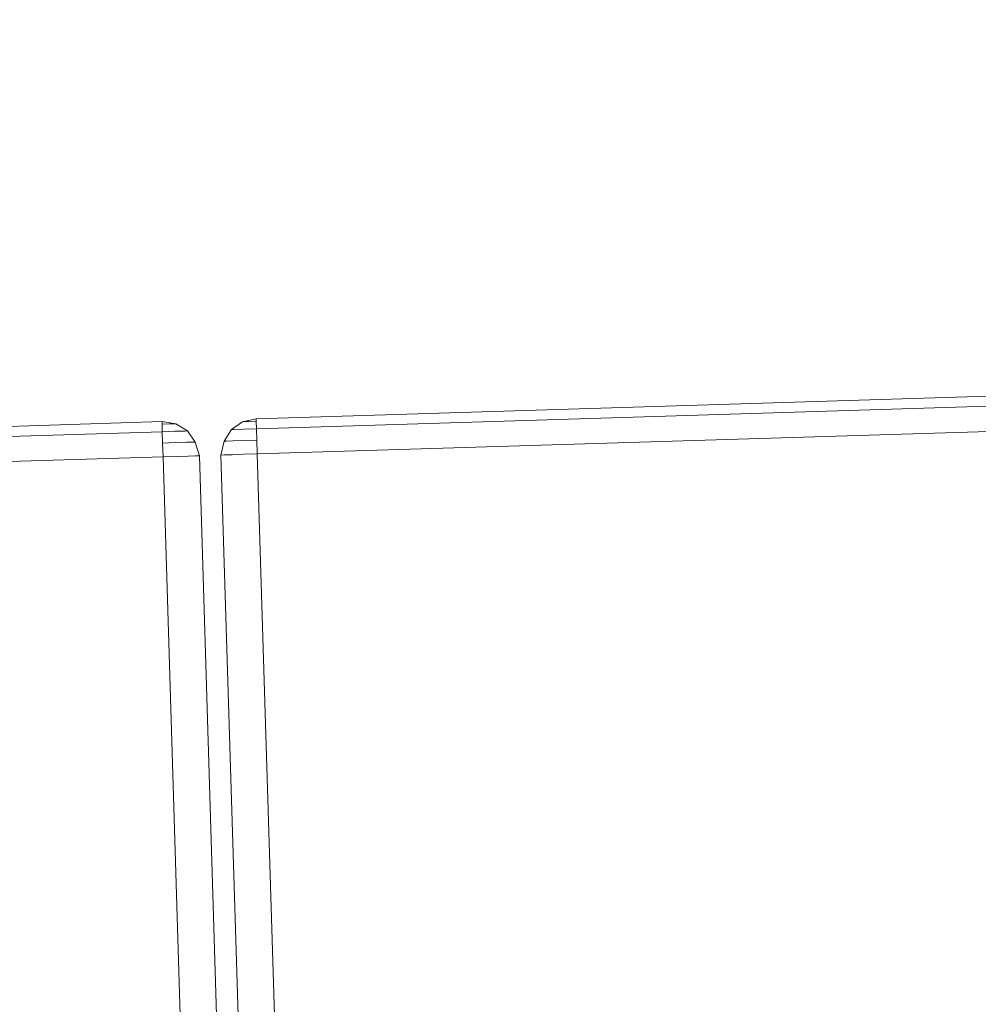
# Model space of a CAD drawing. Extents: x 147111805 to 147230536, y 410950310 to 411028142.
# Tile 47 of 85: x 147161527 to 147161688, y 410975968 to 410976134. Entities that reach past the tile are written whole.
import ezdxf

# ---------------------------------------------------------------- set-up
doc = ezdxf.new("R2010")
doc.units = 0
doc.header["$LTSCALE"] = 100
doc.layers.add('T--A9041--_VERHARDINGEN_Tegels', color=9, linetype='Continuous', transparency=0.3)
doc.layers.add('T--L9071--_TERREINMEUBILAIR_Stoelen', color=1, linetype='Continuous')
doc.layers.add('T--L9071--_TERREINMEUBILAIR_Tafels', color=30, linetype='Continuous')

# ---------------------------------------------------------------- blocks, each defined once
blk = doc.blocks.new('Picknicktafel 180x160cm')
at = {"layer": 'T--L9071--_TERREINMEUBILAIR_Tafels', "lineweight": 0}
for p, q in [((1794.09, 732.07), (1794.09, 857.04)), ((1794.09, 857.04), (1794.09, 732.07)), ((1798.31, 732.07), (1798.31, 857.04)), ((1798.31, 857.04), (1798.31, 732.07)), ((1800, 732.07), (1800, 857.04)), ((1800, 857.04), (1800, 732.07)), ((1794.09, 732.07), (6.12, 732.07)), ((1794.09, 732.07), (6.12, 732.07)), ((6.12, 732.07), (1794.09, 732.07)), ((6.12, 732.07), (1794.09, 732.07)), ((1794.09, 732.07), (1796.41, 732.07)), ((1796.41, 732.07), (1794.09, 732.07)), ((1794.09, 729.75), (1794.09, 732.07)), ((1794.09, 732.07), (1794.09, 729.75)), ((1796.41, 732.07), (1798.31, 732.07)), ((1798.31, 732.07), (1796.41, 732.07)), ((1796.41, 729.96), (1796.41, 732.07)), ((1796.41, 732.07), (1796.41, 729.96)), ((1798.31, 732.07), (1799.58, 732.07)), ((1799.58, 732.07), (1798.31, 732.07)), ((1798.31, 729.96), (1798.31, 732.07)), ((1798.31, 732.07), (1798.31, 729.96)), ((1799.58, 732.07), (1800, 732.07)), ((1800, 732.07), (1799.58, 732.07)), ((1799.58, 729.75), (1800, 732.07)), ((1800, 732.07), (1799.58, 729.75)), ((1799.58, 730.81), (1799.58, 732.07)), ((1799.58, 732.07), (1799.58, 730.81)), ((1799.58, 729.96), (1799.58, 730.81)), ((1799.58, 730.81), (1799.58, 729.96)), ((1794.09, 727.85), (1794.09, 729.75)), ((1794.09, 729.75), (1794.09, 727.85)), ((1796.41, 728.06), (1796.41, 729.96)), ((1796.41, 729.96), (1796.41, 728.06)), ((1798.31, 728.27), (1798.31, 729.96)), ((1798.31, 729.96), (1798.31, 728.27)), ((1798.31, 727.85), (1799.58, 729.75)), ((1799.58, 729.75), (1798.31, 727.85)), ((1799.58, 729.75), (1799.58, 729.96)), ((1799.58, 729.96), (1799.58, 729.75)), ((1794.09, 726.59), (1794.09, 727.85)), ((1794.09, 727.85), (1794.09, 726.59)), ((1796.41, 727.01), (1796.41, 728.06)), ((1796.41, 728.06), (1796.41, 727.01)), ((1796.41, 726.59), (1798.31, 727.85)), ((1798.31, 727.85), (1796.41, 726.59)), ((1796.41, 726.59), (1796.41, 727.01)), ((1796.41, 727.01), (1796.41, 726.59)), ((1798.31, 727.85), (1798.31, 728.27)), ((1798.31, 728.27), (1798.31, 727.85)), ((1794.09, 725.95), (6.12, 725.95)), ((6.12, 725.95), (1794.09, 725.95)), ((6.12, 725.95), (1794.09, 725.95)), ((6.12, 725.95), (1794.09, 725.95)), ((1794.09, 725.95), (1796.41, 726.59)), ((1796.41, 726.59), (1794.09, 725.95)), ((1794.09, 725.95), (1794.09, 726.59)), ((1794.09, 726.59), (1794.09, 725.95)), ((1794.09, 722.36), (6.12, 722.36)), ((1794.09, 722.36), (6.12, 722.36)), ((6.12, 722.36), (1794.09, 722.36)), ((6.12, 722.36), (1794.09, 722.36)), ((1794.09, 722.36), (1796.41, 721.73)), ((1796.41, 721.73), (1794.09, 722.36)), ((1794.09, 721.73), (1794.09, 722.36)), ((1794.09, 722.36), (1794.09, 721.73)), ((1794.09, 720.46), (1794.09, 721.73)), ((1794.09, 721.73), (1794.09, 720.46)), ((1794.09, 718.56), (1794.09, 720.46)), ((1794.09, 720.46), (1794.09, 718.56)), ((1796.41, 721.73), (1798.31, 720.46)), ((1798.31, 720.46), (1796.41, 721.73)), ((1796.41, 721.31), (1796.41, 721.73)), ((1796.41, 721.73), (1796.41, 721.31)), ((1796.41, 720.25), (1796.41, 721.31)), ((1796.41, 721.31), (1796.41, 720.25)), ((1796.41, 718.35), (1796.41, 720.25)), ((1796.41, 720.25), (1796.41, 718.35)), ((1798.31, 720.46), (1799.58, 718.56)), ((1799.58, 718.56), (1798.31, 720.46)), ((1798.31, 720.04), (1798.31, 720.46)), ((1798.31, 720.46), (1798.31, 720.04)), ((1794.09, 716.24), (1794.09, 718.56)), ((1794.09, 718.56), (1794.09, 716.24)), ((1798.31, 718.35), (1798.31, 720.04)), ((1798.31, 720.04), (1798.31, 718.35)), ((1799.58, 718.56), (1800, 716.24)), ((1800, 716.24), (1799.58, 718.56)), ((1799.58, 718.35), (1799.58, 718.56)), ((1799.58, 718.56), (1799.58, 718.35)), ((1796.41, 716.24), (1796.41, 718.35)), ((1796.41, 718.35), (1796.41, 716.24)), ((1798.31, 716.24), (1798.31, 718.35)), ((1798.31, 718.35), (1798.31, 716.24)), ((1799.58, 717.51), (1799.58, 718.35)), ((1799.58, 718.35), (1799.58, 717.51)), ((1799.58, 716.24), (1799.58, 717.51)), ((1799.58, 717.51), (1799.58, 716.24)), ((1794.09, 716.24), (6.12, 716.24)), ((1794.09, 716.24), (6.12, 716.24)), ((6.12, 716.24), (1794.09, 716.24)), ((6.12, 716.24), (1794.09, 716.24)), ((1796.41, 716.24), (1794.09, 716.24)), ((1794.09, 716.24), (1796.41, 716.24)), ((1794.09, 591.27), (1794.09, 716.24)), ((1794.09, 716.24), (1794.09, 591.27)), ((1798.31, 716.24), (1796.41, 716.24)), ((1796.41, 716.24), (1798.31, 716.24)), ((1799.58, 716.24), (1798.31, 716.24)), ((1798.31, 716.24), (1799.58, 716.24)), ((1798.31, 591.27), (1798.31, 716.24)), ((1798.31, 716.24), (1798.31, 591.27)), ((1800, 716.24), (1799.58, 716.24)), ((1799.58, 716.24), (1800, 716.24)), ((1800, 591.27), (1800, 716.24)), ((1800, 716.24), (1800, 591.27))]:
    blk.add_line(p, q, dxfattribs=at)

msp = doc.modelspace()

# ---------------------------------------------------------------- hatches: boundary and pattern name
at = {"layer": 'T--A9041--_VERHARDINGEN_Tegels'}
h = msp.add_hatch(dxfattribs=at)
h.set_pattern_fill('ANSI37', color=256, scale=200, angle=45)
h.paths.add_polyline_path([(147171124.62, 410978496.78), (147171124.62, 410985174.11), (147175311.82, 410985174.11), (147179724.02, 410985174.11), (147179724.02, 410987548.17), (147175674.62, 410987550.95), (147175674.62, 410986269.38), (147173554.62, 410986269.38), (147173554.62, 410986569.38), (147175374.62, 410986569.38), (147175374.62, 410989649.38), (147175374.62, 410993004.29), (147173550.82, 410993004.29), (147173550.82, 410993134.34), (147165980.82, 410993134.34), (147159696.06, 410993137.17), (147159704.98, 410992687.69), (147159705.67, 410992652.7), (147159710.63, 410990922.45), (147159740.01, 410990923.04), (147159789.32, 410988438.53), (147159881.8, 410983779.44), (147160071.93, 410974201.33), (147160091.77, 410973201.53), (147160156.27, 410969952.17), (147160833.64, 410969965.61), (147162965.72, 410970007.93), (147169999.33, 410970147.55), (147172541.33, 410970198.01), (147177217.91, 410970290.83), (147177327.89, 410970293.02), (147177280.26, 410972692.54), (147177850.15, 410972703.86), (147179529.82, 410972737.2), (147180789.56, 410972762.42), (147181028.88, 410972767.33), (147181031.04, 410975911.55), (147179805.65, 410975912.4), (147178580.26, 410975912.4), (147178580.26, 410979449.11), (147177580.26, 410979449.11), (147177580.26, 410977681.17), (147177580.26, 410975913.24), (147171124.62, 410975913.24)])
h.paths.add_polyline_path([(147165184.98, 410982437.84), (147164184.98, 410982437.84), (147164184.98, 410983437.84), (147165184.98, 410983437.84)], flags=16)

# ---------------------------------------------------------------- block references
at = {"layer": 'T--L9071--_TERREINMEUBILAIR_Stoelen', "rotation": 91.75940092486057}
msp.add_blockref('Picknicktafel 180x160cm', (147162338.23, 410974289.75), dxfattribs=at)

doc.saveas('drawing.dxf')
